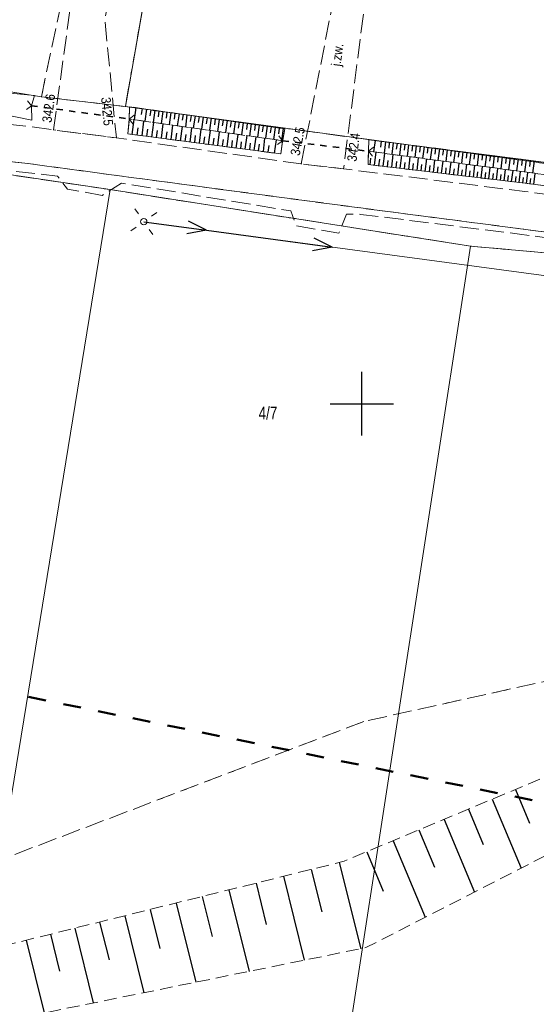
# Model space of a CAD drawing. Header units: metres. Extents: x 7523615 to 7533948, y 5492686 to 5502120.
# Tile 41 of 256: x 7529173 to 7529214, y 5498103 to 5498180. Entities that reach past the tile are written whole.
import ezdxf
from ezdxf.enums import TextEntityAlignment as Align

# ---------------------------------------------------------------- set-up
doc = ezdxf.new("R2010")
doc.units = ezdxf.units.M
for name, pattern in [('1.0_0.5', [1.5, 1, -0.5]), ('1.4_1.4', [2.8, 1.4, -1.4]), ('1.5_0.5', [2, 1.5, -0.5]), ('219-500', [0]), ('egkk-500', [2, 1.5, -0.5]), ('egug-500', [1, 0.5, -0.5]), ('otkz_500', [1, 0.5, -0.5]), ('suep_nn_500', [0])]:
    doc.linetypes.add(name, pattern=pattern)
doc.layers.get('0').update_dxf_attribs({"color": 2, "lineweight": 5})
doc.styles.get("Standard").update_dxf_attribs({"font": 'Working1250', "width": 0.75})

# ---------------------------------------------------------------- blocks, each defined once
blk = doc.blocks.new('203')
at = {"linetype": 'Continuous', "lineweight": 0}
h = blk.add_hatch(color=0, dxfattribs=at)
edge = h.paths.add_edge_path()
edge.add_arc((0, 0), 0.045, 0, 360)
blk = doc.blocks.new('SM01')
at = {"color": 0, "linetype": 'Continuous', "lineweight": 13}
for p, q in [((-0.53, 0.531), (-0.883, 0.884)), ((0.531, 0.531), (0.884, 0.884)), ((-0.53, -0.53), (-0.883, -0.883)), ((0.531, -0.53), (0.884, -0.883))]:
    blk.add_line(p, q, dxfattribs=at)
blk.add_circle((0, 0), 0.25, dxfattribs=at)
blk = doc.blocks.new('IB05')
at = {"color": 0, "linetype": 'Continuous', "lineweight": 13}
for q in [(0.354, 0.354), (0.354, -0.354)]:
    blk.add_line((0, 0), q, dxfattribs=at)
blk = doc.blocks.new('SUEP1')
at = {"color": 0, "linetype": 'Continuous'}
for p, q in [((0, 0), (5, 0)), ((5, 0), (3.5, 0.5)), ((5, 0), (3.5, -0.5)), ((5, 0), (15, 0)), ((15, 0), (13.5, 0.5)), ((15, 0), (13.5, -0.5))]:
    blk.add_line(p, q, dxfattribs=at)
blk = doc.blocks.new('PW01')
at = {"linetype": 'Continuous', "lineweight": 13}
h = blk.add_hatch(color=0, dxfattribs=at)
edge = h.paths.add_edge_path()
edge.add_arc((0, 0), 0.045, 0, 360)
blk = doc.blocks.new('RAMKA500K')
at = {"color": 0}
for p, q in [((0, 147.5), (0, 152.5)), ((400, 147.5), (400, 152.5)), ((0, 150), (2.5, 150)), ((397.5, 150), (400, 150))]:
    blk.add_line(p, q, dxfattribs=at)

msp = doc.modelspace()

# ---------------------------------------------------------------- linework, layer by layer
at = {"layer": '000 Inne (niezydentyfikowane)', "color": 7, "linetype": 'CONTINUOUS', "lineweight": 25, "flags": 128}
for points in [[(7529182.15, 5498173.36), (7529182.01, 5498172.4)], [(7529182.63, 5498173.29), (7529182.56, 5498172.81)], [(7529182.99, 5498173.24), (7529182.86, 5498172.29)], [(7529183.32, 5498173.19), (7529183.25, 5498172.72)], [(7529183.64, 5498173.15), (7529183.51, 5498172.19)], [(7529183.96, 5498173.1), (7529183.89, 5498172.63)], [(7529181.86, 5498171.24), (7529182.01, 5498172.41)], [(7529182.63, 5498171.14), (7529182.78, 5498172.3)], [(7529184.28, 5498173.06), (7529184.14, 5498172.1)], [(7529184.6, 5498173.01), (7529184.53, 5498172.54)], [(7529184.91, 5498172.97), (7529184.78, 5498172.01)], [(7529185.23, 5498172.92), (7529185.16, 5498172.45)], [(7529185.55, 5498172.88), (7529185.41, 5498171.92)], [(7529185.87, 5498172.83), (7529185.8, 5498172.36)], [(7529186.18, 5498172.79), (7529186.05, 5498171.83)], [(7529186.5, 5498172.74), (7529186.43, 5498172.27)], [(7529186.82, 5498172.7), (7529186.68, 5498171.75)], [(7529187.13, 5498172.65), (7529187.07, 5498172.18)], [(7529187.45, 5498172.61), (7529187.32, 5498171.66)], [(7529187.77, 5498172.56), (7529187.7, 5498172.09)], [(7529188.09, 5498172.52), (7529187.95, 5498171.57)], [(7529188.4, 5498172.47), (7529188.34, 5498172)], [(7529188.72, 5498172.43), (7529188.58, 5498171.48)], [(7529189.04, 5498172.38), (7529188.97, 5498171.91)], [(7529189.35, 5498172.34), (7529189.22, 5498171.39)], [(7529182.24, 5498171.19), (7529182.32, 5498171.77)], [(7529183.01, 5498171.09), (7529183.09, 5498171.66)], [(7529183.4, 5498171.04), (7529183.55, 5498172.19)], [(7529183.78, 5498170.99), (7529183.85, 5498171.56)], [(7529184.16, 5498170.94), (7529184.31, 5498172.08)], [(7529184.92, 5498170.84), (7529185.07, 5498171.97)], [(7529185.67, 5498170.74), (7529185.82, 5498171.87)], [(7529186.42, 5498170.64), (7529186.56, 5498171.76)], [(7529187.16, 5498170.55), (7529187.3, 5498171.66)], [(7529187.89, 5498170.45), (7529188.03, 5498171.55)], [(7529189.67, 5498172.29), (7529189.6, 5498171.82)], [(7529189.99, 5498172.25), (7529189.85, 5498171.3)], [(7529190.3, 5498172.2), (7529190.23, 5498171.73)], [(7529190.62, 5498172.16), (7529190.48, 5498171.21)], [(7529190.93, 5498172.11), (7529190.87, 5498171.64)], [(7529191.25, 5498172.07), (7529191.12, 5498171.12)], [(7529191.57, 5498172.02), (7529191.5, 5498171.55)], [(7529191.88, 5498171.98), (7529191.75, 5498171.03)], [(7529192.2, 5498171.93), (7529192.13, 5498171.46)], [(7529192.52, 5498171.89), (7529192.38, 5498170.94)], [(7529192.83, 5498171.84), (7529192.76, 5498171.37)], [(7529193.15, 5498171.8), (7529193.01, 5498170.85)], [(7529193.46, 5498171.75), (7529193.4, 5498171.28)], [(7529193.78, 5498171.71), (7529193.64, 5498170.76)], [(7529184.54, 5498170.89), (7529184.61, 5498171.46)], [(7529185.29, 5498170.79), (7529185.37, 5498171.35)], [(7529186.04, 5498170.69), (7529186.12, 5498171.25)], [(7529186.79, 5498170.6), (7529186.86, 5498171.15)], [(7529187.52, 5498170.5), (7529187.6, 5498171.05)], [(7529188.26, 5498170.4), (7529188.33, 5498170.95)], [(7529188.62, 5498170.36), (7529188.76, 5498171.45)], [(7529188.98, 5498170.31), (7529189.06, 5498170.85)], [(7529189.35, 5498170.26), (7529189.49, 5498171.35)], [(7529189.71, 5498170.22), (7529189.78, 5498170.76)], [(7529190.07, 5498170.17), (7529190.21, 5498171.25)], [(7529190.78, 5498170.08), (7529190.92, 5498171.15)], [(7529191.49, 5498169.98), (7529191.63, 5498171.05)], [(7529192.21, 5498169.89), (7529192.34, 5498170.95)], [(7529193.1, 5498169.77), (7529193.24, 5498170.82)], [(7529201.04, 5498170.77), (7529200.92, 5498169.87)], [(7529190.42, 5498170.12), (7529190.49, 5498170.66)], [(7529191.13, 5498170.03), (7529191.2, 5498170.56)], [(7529191.84, 5498169.94), (7529191.91, 5498170.47)], [(7529192.6, 5498169.84), (7529192.66, 5498170.37)], [(7529201.51, 5498170.71), (7529201.45, 5498170.25)], [(7529201.85, 5498170.66), (7529201.74, 5498169.76)], [(7529202.16, 5498170.62), (7529202.11, 5498170.17)], [(7529202.47, 5498170.58), (7529202.35, 5498169.68)], [(7529202.77, 5498170.54), (7529202.71, 5498170.09)], [(7529203.07, 5498170.5), (7529202.96, 5498169.6)], [(7529203.38, 5498170.47), (7529203.32, 5498170.01)], [(7529203.68, 5498170.43), (7529203.56, 5498169.52)], [(7529203.98, 5498170.39), (7529203.93, 5498169.93)], [(7529204.29, 5498170.35), (7529204.17, 5498169.43)], [(7529204.59, 5498170.31), (7529204.53, 5498169.85)], [(7529204.9, 5498170.27), (7529204.78, 5498169.35)], [(7529205.2, 5498170.23), (7529205.14, 5498169.77)], [(7529205.51, 5498170.19), (7529205.39, 5498169.27)], [(7529205.81, 5498170.15), (7529205.75, 5498169.69)], [(7529206.12, 5498170.11), (7529206, 5498169.19)], [(7529206.43, 5498170.07), (7529206.37, 5498169.61)], [(7529206.73, 5498170.03), (7529206.62, 5498169.11)], [(7529207.04, 5498169.99), (7529206.98, 5498169.53)], [(7529200.65, 5498168.85), (7529200.71, 5498169.37)], [(7529201, 5498168.81), (7529201.12, 5498169.84)], [(7529201.34, 5498168.77), (7529201.4, 5498169.28)], [(7529201.68, 5498168.73), (7529201.8, 5498169.75)], [(7529202.02, 5498168.69), (7529202.08, 5498169.2)], [(7529202.35, 5498168.65), (7529202.47, 5498169.66)], [(7529203.02, 5498168.57), (7529203.14, 5498169.57)], [(7529203.69, 5498168.49), (7529203.81, 5498169.48)], [(7529204.35, 5498168.41), (7529204.46, 5498169.4)], [(7529205, 5498168.33), (7529205.12, 5498169.31)], [(7529205.65, 5498168.25), (7529205.76, 5498169.22)], [(7529207.35, 5498169.95), (7529207.23, 5498169.03)], [(7529207.66, 5498169.91), (7529207.6, 5498169.45)], [(7529207.97, 5498169.88), (7529207.85, 5498168.95)], [(7529208.28, 5498169.84), (7529208.22, 5498169.37)], [(7529208.59, 5498169.8), (7529208.47, 5498168.87)], [(7529208.9, 5498169.76), (7529208.84, 5498169.29)], [(7529209.21, 5498169.72), (7529209.09, 5498168.78)], [(7529209.52, 5498169.68), (7529209.46, 5498169.21)], [(7529209.83, 5498169.64), (7529209.71, 5498168.7)], [(7529210.14, 5498169.6), (7529210.08, 5498169.13)], [(7529210.45, 5498169.56), (7529210.33, 5498168.62)], [(7529210.76, 5498169.52), (7529210.7, 5498169.05)], [(7529211.08, 5498169.48), (7529210.96, 5498168.53)], [(7529211.39, 5498169.43), (7529211.33, 5498168.96)], [(7529211.7, 5498169.39), (7529211.58, 5498168.45)], [(7529212.02, 5498169.35), (7529211.96, 5498168.88)], [(7529212.33, 5498169.31), (7529212.21, 5498168.37)], [(7529212.65, 5498169.27), (7529212.59, 5498168.8)], [(7529212.96, 5498169.23), (7529212.84, 5498168.29)], [(7529202.69, 5498168.61), (7529202.75, 5498169.11)], [(7529203.36, 5498168.53), (7529203.42, 5498169.03)], [(7529204.02, 5498168.45), (7529204.08, 5498168.94)], [(7529204.67, 5498168.37), (7529204.73, 5498168.86)], [(7529205.32, 5498168.29), (7529205.38, 5498168.78)], [(7529205.97, 5498168.21), (7529206.03, 5498168.7)], [(7529206.29, 5498168.18), (7529206.4, 5498169.14)], [(7529206.61, 5498168.14), (7529206.66, 5498168.62)], [(7529206.92, 5498168.1), (7529207.04, 5498169.05)], [(7529207.24, 5498168.06), (7529207.3, 5498168.54)], [(7529207.56, 5498168.03), (7529207.67, 5498168.97)], [(7529207.87, 5498167.99), (7529207.93, 5498168.46)], [(7529208.18, 5498167.95), (7529208.29, 5498168.89)], [(7529208.8, 5498167.88), (7529208.91, 5498168.81)], [(7529209.42, 5498167.8), (7529209.53, 5498168.72)], [(7529210.02, 5498167.73), (7529210.13, 5498168.64)], [(7529210.63, 5498167.66), (7529210.74, 5498168.56)], [(7529211.23, 5498167.59), (7529211.33, 5498168.48)], [(7529213.28, 5498169.19), (7529213.22, 5498168.72)], [(7529213.59, 5498169.15), (7529213.47, 5498168.2)], [(7529208.49, 5498167.91), (7529208.55, 5498168.38)], [(7529209.11, 5498167.84), (7529209.16, 5498168.3)], [(7529209.72, 5498167.77), (7529209.78, 5498168.23)], [(7529210.33, 5498167.69), (7529210.38, 5498168.15)], [(7529210.93, 5498167.62), (7529210.98, 5498168.07)], [(7529211.52, 5498167.55), (7529211.58, 5498168)], [(7529211.82, 5498167.52), (7529211.93, 5498168.41)], [(7529212.12, 5498167.48), (7529212.17, 5498167.92)], [(7529212.41, 5498167.45), (7529212.51, 5498168.33)], [(7529212.7, 5498167.41), (7529212.75, 5498167.85)], [(7529212.99, 5498167.38), (7529213.11, 5498168.25)], [(7529213.29, 5498167.34), (7529213.34, 5498167.78)], [(7529213.58, 5498167.3), (7529213.69, 5498168.17)], [(7529212.12, 5498119.55), (7529213.23, 5498116.9)], [(7529210.29, 5498118.79), (7529212.56, 5498113.35)], [(7529208.41, 5498118), (7529209.58, 5498115.21)], [(7529206.48, 5498117.2), (7529208.88, 5498111.46)], [(7529204.5, 5498116.37), (7529205.73, 5498113.43)], [(7529202.47, 5498115.52), (7529204.99, 5498109.48)], [(7529200.38, 5498114.65), (7529201.68, 5498111.55)], [(7529198.21, 5498113.81), (7529199.9, 5498107)], [(7529193.79, 5498112.71), (7529195.43, 5498106.09)], [(7529195.99, 5498113.25), (7529196.82, 5498109.9)], [(7529191.63, 5498112.17), (7529192.44, 5498108.91)], [(7529187.39, 5498111.12), (7529188.18, 5498107.95)], [(7529189.49, 5498111.64), (7529191.09, 5498105.21)], [(7529185.32, 5498110.6), (7529186.87, 5498104.36)], [(7529181.26, 5498109.6), (7529182.77, 5498103.52)], [(7529183.27, 5498110.1), (7529184.04, 5498107.02)], [(7529177.32, 5498108.62), (7529178.78, 5498102.72)], [(7529179.27, 5498109.1), (7529180.02, 5498106.11)], [(7529175.39, 5498108.14), (7529176.11, 5498105.23)], [(7529173.48, 5498107.67), (7529174.91, 5498101.93)]]:
    msp.add_lwpolyline(points, dxfattribs=at)
at = {"layer": '217-kontur klasyfikacyjny', "color": 7, "linetype": 'egkk-500', "lineweight": 18, "flags": 128}
for points in [[(7529181.31, 5498173.44), (7529188.6, 5498214.87)], [(7529174.68, 5498174.22), (7529181.28, 5498205.34)], [(7529137.52, 5498180.27), (7529174.68, 5498174.22)], [(7529174.68, 5498174.22), (7529181.31, 5498173.44)], [(7529180.12, 5498166.89), (7529135.42, 5498173.52)], [(7529181.31, 5498173.44), (7529238.67, 5498165.68)], [(7529208.57, 5498162.43), (7529180.12, 5498166.89)], [(7529237.53, 5498159.84), (7529208.57, 5498162.43)], [(7529225.4, 5498130.51), (7529200.15, 5498124.93)], [(7529200.15, 5498124.93), (7529172.3, 5498114.33)]]:
    msp.add_lwpolyline(points, dxfattribs=at)
at = {"layer": '218-kontur użytku gruntowego', "color": 7, "linetype": 'egug-500', "lineweight": 18, "flags": 128}
for points in [[(7529188.6, 5498214.87), (7529181.31, 5498173.44)], [(7529174.68, 5498174.22), (7529181.28, 5498205.34)], [(7529137.52, 5498180.27), (7529174.68, 5498174.22)], [(7529174.68, 5498174.22), (7529181.31, 5498173.44)], [(7529180.12, 5498166.89), (7529135.42, 5498173.52)], [(7529181.31, 5498173.44), (7529238.67, 5498165.68)], [(7529208.57, 5498162.43), (7529180.12, 5498166.89)], [(7529237.53, 5498159.84), (7529208.57, 5498162.43)], [(7529225.4, 5498130.51), (7529200.15, 5498124.93)], [(7529200.15, 5498124.93), (7529172.3, 5498114.33)]]:
    msp.add_lwpolyline(points, dxfattribs=at)
at = {"layer": '219-działka ewidencyjna', "color": 3, "linetype": '219-500', "lineweight": 18, "flags": 128}
for points in [[(7529188.6, 5498214.87), (7529181.31, 5498173.44)], [(7529137.52, 5498180.27), (7529174.68, 5498174.22)], [(7529181.31, 5498173.44), (7529174.68, 5498174.22)], [(7529135.42, 5498173.52), (7529180.12, 5498166.89)], [(7529181.31, 5498173.44), (7529238.67, 5498165.68)], [(7529166.24, 5498081.91), (7529180.12, 5498166.89)], [(7529180.12, 5498166.89), (7529208.57, 5498162.43)], [(7529192.64, 5498059.06), (7529208.57, 5498162.43)], [(7529208.57, 5498162.43), (7529237.53, 5498159.84)]]:
    msp.add_lwpolyline(points, dxfattribs=at)
at = {"layer": 'jezdnia', "color": 7, "linetype": '1.5_0.5', "lineweight": 18, "flags": 128}
for points in [[(7529175.63, 5498171.6), (7529176.98, 5498181.35), (7529183.37, 5498216.42), (7529184.59, 5498222.91), (7529175.4, 5498224.89), (7529176.79, 5498231.77), (7529188.54, 5498228.61), (7529186.6, 5498216.17), (7529185.56, 5498210.24), (7529179.69, 5498180.37), (7529180.6, 5498170.97)], [(7529195.19, 5498168.92), (7529198.31, 5498184.7), (7529200.57, 5498184.33), (7529198.55, 5498168.53)], [(7529785.93, 5498055.25), (7529788.19, 5498053.07), (7529784.18, 5498046.62), (7529782.41, 5498044.07), (7529778.45, 5498044.14), (7529779.89, 5498045.98), (7529778.9, 5498047.17), (7529777.4, 5498048.31), (7529776.76, 5498048.72), (7529751.34, 5498053.96), (7529724.5, 5498059.44), (7529704.79, 5498063.42), (7529694.01, 5498065.63), (7529678.42, 5498068.99), (7529662.47, 5498072.11), (7529649.53, 5498074.84), (7529638.26, 5498077.16), (7529629.79, 5498079), (7529614.86, 5498082.17), (7529602.97, 5498084.69), (7529585.62, 5498088.33), (7529565.36, 5498092.48), (7529541.14, 5498097.58), (7529516.37, 5498102.83), (7529488.83, 5498108.68), (7529477.7, 5498111.24), (7529460.7, 5498114.72), (7529450.92, 5498116.83), (7529437.26, 5498119.72), (7529432.83, 5498120.56), (7529431.2, 5498120.88), (7529408.14, 5498125.59), (7529402.5, 5498126.77), (7529396.95, 5498128), (7529379.42, 5498131.51), (7529367.63, 5498133.99), (7529361.17, 5498135.3), (7529360.24, 5498135.44), (7529349.14, 5498137.74), (7529345.54, 5498138.49), (7529341.69, 5498139.21), (7529330.62, 5498141.46), (7529317.69, 5498143.99), (7529309.41, 5498145.63), (7529299.42, 5498147.59), (7529284.3, 5498151), (7529270.76, 5498154.05), (7529259.16, 5498156.59), (7529254.28, 5498157.61), (7529244.95, 5498159.31), (7529237.55, 5498160.48), (7529212.53, 5498163.8), (7529199.9, 5498165.44), (7529181.18, 5498167.93), (7529173.38, 5498168.98), (7529169.82, 5498169.37), (7529170.24, 5498172.26), (7529173.9, 5498171.84), (7529175.63, 5498171.6), (7529180.6, 5498170.97), (7529181.38, 5498170.86), (7529195.19, 5498168.92), (7529198.55, 5498168.53), (7529212.85, 5498166.75), (7529238.1, 5498163.35), (7529245.64, 5498162.21), (7529254.52, 5498160.63), (7529259.9, 5498159.49), (7529271.2, 5498156.77), (7529274.65, 5498155.99), (7529281.24, 5498154.48), (7529284.2, 5498153.83), (7529288.55, 5498152.9), (7529299.94, 5498150.46), (7529309.81, 5498148.54), (7529318.07, 5498146.89), (7529330.27, 5498144.53), (7529342.75, 5498142.03), (7529346.11, 5498141.34), (7529370.61, 5498136.35), (7529375.61, 5498135.32), (7529396.72, 5498131.05), (7529402.52, 5498129.86), (7529431.72, 5498123.7), (7529433.67, 5498123.37), (7529438.96, 5498122.4), (7529441.55, 5498121.71), (7529452.14, 5498119.48), (7529461.2, 5498117.64), (7529477.86, 5498114.14), (7529489.67, 5498111.54), (7529517, 5498105.72), (7529541.56, 5498100.49), (7529565.95, 5498095.38), (7529586.13, 5498091.19), (7529602.72, 5498087.74), (7529615.55, 5498085.04), (7529630.32, 5498081.91), (7529650.19, 5498077.71), (7529663.1, 5498075), (7529679.11, 5498071.67), (7529695.33, 5498068.38), (7529705.49, 5498066.35), (7529725.14, 5498062.37), (7529752.25, 5498056.83), (7529778.27, 5498051.95), (7529780.14, 5498051.92), (7529782.01, 5498052.16), (7529783.73, 5498053.07), (7529784.73, 5498053.81)], [(7529361.3, 5498134.67), (7529360.08, 5498134.98), (7529348.98, 5498137.22), (7529341.51, 5498138.82), (7529317.53, 5498143.47), (7529299.29, 5498147.1), (7529280.4, 5498151.21), (7529273.7, 5498152.71), (7529268.16, 5498154.05), (7529258.91, 5498156.1), (7529258.38, 5498155.37), (7529254.08, 5498156.27), (7529254.12, 5498156.91), (7529244.83, 5498158.93), (7529237.48, 5498160.08), (7529212.44, 5498163.38), (7529199.89, 5498164.94), (7529198.79, 5498164.95), (7529198.17, 5498163.46), (7529194.83, 5498164.03), (7529194.37, 5498165.21), (7529181.01, 5498167.41), (7529179.49, 5498166.43), (7529176.74, 5498166.93), (7529175.95, 5498167.96), (7529169.72, 5498168.63), (7529169.82, 5498169.37), (7529173.38, 5498168.98), (7529181.18, 5498167.93), (7529199.9, 5498165.44), (7529212.53, 5498163.8), (7529237.55, 5498160.48), (7529244.95, 5498159.31), (7529254.28, 5498157.61), (7529259.16, 5498156.59), (7529270.76, 5498154.05), (7529284.3, 5498151), (7529299.42, 5498147.59), (7529309.41, 5498145.63), (7529317.69, 5498143.99), (7529330.62, 5498141.46), (7529341.69, 5498139.21), (7529345.54, 5498138.49), (7529349.14, 5498137.74), (7529360.24, 5498135.44), (7529361.17, 5498135.3)]]:
    msp.add_lwpolyline(points, close=True, dxfattribs=at)
at = {"layer": 'przepust', "color": 7, "linetype": 'otkz_500', "lineweight": 35, "flags": 128}
for points in [[(7529173.89, 5498173.51), (7529181.62, 5498172.46)], [(7529193.73, 5498170.75), (7529200.51, 5498169.92)]]:
    msp.add_lwpolyline(points, dxfattribs=at)
at = {"layer": 'przewód elektroenergetyczny niskiego napięcia', "color": 1, "linetype": 'suep_nn_500', "lineweight": 18, "flags": 128}
msp.add_lwpolyline([(7529182.77, 5498164.36), (7529228.86, 5498158.16)], dxfattribs=at)
at = {"layer": 'rów przydrożny (poligon)', "color": 7, "linetype": 'CONTINUOUS', "lineweight": 18, "flags": 128}
for points in [[(7529170.55, 5498174.66), (7529174.13, 5498174.31), (7529173.89, 5498173.51), (7529173.93, 5498172.37), (7529170.3, 5498173.1)], [(7529193.91, 5498171.69), (7529193.73, 5498170.75), (7529193.6, 5498169.71), (7529181.52, 5498171.28), (7529181.62, 5498172.46), (7529181.65, 5498173.43)], [(7529268.58, 5498158.27), (7529260.04, 5498160.03), (7529254.71, 5498161.15), (7529245.76, 5498162.78), (7529238.25, 5498164.15), (7529212.88, 5498167.39), (7529200.48, 5498168.87), (7529200.51, 5498169.92), (7529200.54, 5498170.83), (7529213.14, 5498169.21), (7529238.41, 5498165.83), (7529246.11, 5498164.63), (7529254.73, 5498163.03), (7529260.31, 5498161.79), (7529268.82, 5498160.02), (7529268.63, 5498159.35)]]:
    msp.add_lwpolyline(points, close=True, dxfattribs=at)
at = {"layer": 'skarpa nieumocniona', "color": 7, "linetype": '1.0_0.5', "lineweight": 18, "flags": 128}
for points in [[(7529193.73, 5498170.75), (7529181.62, 5498172.46), (7529181.65, 5498173.43), (7529193.91, 5498171.69)], [(7529193.73, 5498170.75), (7529181.62, 5498172.46), (7529181.65, 5498173.43), (7529193.91, 5498171.69)], [(7529181.52, 5498171.28), (7529181.62, 5498172.46), (7529193.73, 5498170.75), (7529193.6, 5498169.71)], [(7529181.52, 5498171.28), (7529181.62, 5498172.46), (7529193.73, 5498170.75), (7529193.6, 5498169.71)], [(7529268.63, 5498159.35), (7529260.1, 5498161.05), (7529254.74, 5498162.08), (7529245.84, 5498163.78), (7529238.32, 5498164.96), (7529213.03, 5498168.26), (7529200.51, 5498169.92), (7529200.54, 5498170.83), (7529213.14, 5498169.21), (7529238.41, 5498165.83), (7529246.11, 5498164.63), (7529254.73, 5498163.03), (7529260.31, 5498161.79), (7529268.82, 5498160.02)], [(7529268.63, 5498159.35), (7529260.1, 5498161.05), (7529254.74, 5498162.08), (7529245.84, 5498163.78), (7529238.32, 5498164.96), (7529213.03, 5498168.26), (7529200.51, 5498169.92), (7529200.54, 5498170.83), (7529213.14, 5498169.21), (7529238.41, 5498165.83), (7529246.11, 5498164.63), (7529254.73, 5498163.03), (7529260.31, 5498161.79), (7529268.82, 5498160.02)], [(7529200.51, 5498169.92), (7529213.03, 5498168.26), (7529238.32, 5498164.96), (7529245.84, 5498163.78), (7529254.74, 5498162.08), (7529260.1, 5498161.05), (7529268.63, 5498159.35), (7529268.58, 5498158.27), (7529260.04, 5498160.03), (7529254.71, 5498161.15), (7529245.76, 5498162.78), (7529238.25, 5498164.15), (7529212.88, 5498167.39), (7529200.48, 5498168.87)], [(7529200.51, 5498169.92), (7529213.03, 5498168.26), (7529238.32, 5498164.96), (7529245.84, 5498163.78), (7529254.74, 5498162.08), (7529260.1, 5498161.05), (7529268.63, 5498159.35), (7529268.58, 5498158.27), (7529260.04, 5498160.03), (7529254.71, 5498161.15), (7529245.76, 5498162.78), (7529238.25, 5498164.15), (7529212.88, 5498167.39), (7529200.48, 5498168.87)], [(7529312.15, 5498072.14), (7529293.59, 5498061.38), (7529273.45, 5498075.48), (7529265.94, 5498085.5), (7529272.23, 5498104.98), (7529272.35, 5498107.93), (7529269.6, 5498112.57), (7529238.52, 5498126.63), (7529200.31, 5498107.08), (7529164.88, 5498099.9), (7529152.57, 5498098.44), (7529148.5, 5498093.33), (7529139.88, 5498078.15), (7529145.96, 5498097.37), (7529150.53, 5498103.89), (7529165.08, 5498105.58), (7529198.59, 5498113.9), (7529234.33, 5498128.84), (7529237.78, 5498130.32), (7529242.22, 5498133.14), (7529275.29, 5498115.86), (7529276.98, 5498110.28), (7529276.94, 5498105.08), (7529269.48, 5498086.13), (7529275.06, 5498078.69), (7529283.57, 5498073.76), (7529292.17, 5498068.08), (7529297.4, 5498070.84)], [(7529312.15, 5498072.14), (7529293.59, 5498061.38), (7529273.45, 5498075.48), (7529265.94, 5498085.5), (7529272.23, 5498104.98), (7529272.35, 5498107.93), (7529269.6, 5498112.57), (7529238.52, 5498126.63), (7529200.31, 5498107.08), (7529164.88, 5498099.9), (7529152.57, 5498098.44), (7529148.5, 5498093.33), (7529139.88, 5498078.15), (7529145.96, 5498097.37), (7529150.53, 5498103.89), (7529165.08, 5498105.58), (7529198.59, 5498113.9), (7529234.33, 5498128.84), (7529237.78, 5498130.32), (7529242.22, 5498133.14), (7529275.29, 5498115.86), (7529276.98, 5498110.28), (7529276.94, 5498105.08), (7529269.48, 5498086.13), (7529275.06, 5498078.69), (7529283.57, 5498073.76), (7529292.17, 5498068.08), (7529297.4, 5498070.84)]]:
    msp.add_lwpolyline(points, close=True, dxfattribs=at)
at = {"layer": 'Zakres', "color": 5, "linetype": '1.4_1.4', "lineweight": 50, "flags": 128}
msp.add_lwpolyline([(7531743.27, 5499246.67), (7531674.19, 5499075.04), (7531617.162, 5499130.015), (7531497.218, 5499019.596), (7531360.693, 5498909.882), (7531137.385, 5498723.263), (7530837.96, 5498471.05), (7530827.293, 5498468.557), (7530555.83, 5498209.93), (7530490.214, 5498246.484), (7530415.425, 5498175.928), (7530370.975, 5498140.65), (7530313.12, 5498105.373), (7530175.536, 5498113.134), (7530201.642, 5498273.295), (7530135.32, 5498299.4), (7530095.809, 5498250.012), (7529934.942, 5498278.939), (7529886.553, 5498254.598), (7529886.964, 5498227.434), (7529861.564, 5498166.05), (7529795.242, 5498157.584), (7529752.203, 5498064.45), (7529512.785, 5498134.242), (7529497.697, 5498245.624), (7529418.476, 5498260.595), (7529163.77, 5498290.228), (7529123.554, 5498137.123), (7529361.326, 5498088.439), (7529468.57, 5498017.178), (7529499.62, 5497998.73), (7529568.053, 5497998.128), (7529612.503, 5497967.789), (7529759.259, 5497962.851), (7529731.037, 5497742.012), (7529837.62, 5497773.434), (7529926.26, 5498000.98), (7530249.502, 5497965.967), (7530399.55, 5498036.463), (7530504.325, 5498041.167), (7530550.186, 5498000.245), (7530485.275, 5497939.567), (7530567.12, 5497896.528), (7530578.585, 5497865.954), (7530414.955, 5497723.667), (7530456.347, 5497670.633), (7530620.036, 5497828.677), (7530672.247, 5497834.44), (7530708.231, 5497874.656), (7530802.893, 5497949.739), (7531291.019, 5497844.846), (7531633.86, 5497783.346), (7531723.76, 5497752.948), (7531716.74, 5497689.82), (7531638.86, 5497701.8), (7531607.99, 5497651.877), (7531593.173, 5497646.233), (7531554.368, 5497551.688), (7531542.197, 5497533.109), (7531433.365, 5497444.091), (7531365.279, 5497382.708), (7531307.012, 5497340.61), (7531265.619, 5497313.74), (7531154.142, 5497225.545), (7531069.475, 5497140.173), (7531095.58, 5497066.795), (7531227.52, 5497061.86), (7531269.853, 5497013.879), (7531267.74, 5496900.28), (7531245.86, 5496824.79), (7531285.37, 5496797.98), (7531257.86, 5496726.01), (7531235.28, 5496726.72), (7531225.4, 5496699.91), (7531197.11, 5496699.88), (7531185.19, 5496624.41), (7531253.801, 5496571.672), (7531243.218, 5496477.481), (7531256.45, 5496456.49), (7531351.7, 5496436.03), (7531399.67, 5496549.62), (7531437.77, 5496640.64), (7531396.85, 5496663.92), (7531455.59, 5496799.214), (7531464.057, 5496818.264), (7531468.643, 5496848.955), (7531480.284, 5496877.178), (7531555.07, 5497002.95), (7531557.66, 5497022.169), (7531504.626, 5497031.871), (7531386.27, 5497072.44), (7531447.65, 5497179.68), (7531472.876, 5497186.563), (7531542.726, 5497165.75), (7531534.965, 5497117.772), (7531587.882, 5497105.777), (7531625.629, 5497206.319), (7531717.203, 5497165.383), (7531739.282, 5497219.078), (7531634.801, 5497264.88), (7531650.323, 5497306.508), (7531689.66, 5497342.67), (7531724.67, 5497377.51), (7531750.159, 5497383.413), (7531790.729, 5497415.163), (7531807.49, 5497435.8), (7531857.051, 5497525.936), (7531880.16, 5497531.76), (7531912.79, 5497579.205), (7531951.42, 5497582.56), (7531983.17, 5497634.77), (7532010.156, 5497686.449), (7532022.445, 5497715.671), (7532045.96, 5497826.68), (7532028.32, 5497890.18), (7532058.84, 5497978.726), (7532130.806, 5498096.73), (7532169.259, 5498228.668), (7532173.67, 5498272.59), (7532173.45, 5498329.02), (7532174.198, 5498362.371), (7532178.843, 5498457.798), (7532136.745, 5498585.562), (7532124.809, 5498799.345), (7532152.62, 5498813.574), (7532125.691, 5499032.472), (7532124.985, 5499095.267), (7532200.95, 5499066.75), (7532264.333, 5499123.018), (7532116.225, 5499183.814), (7531993.341, 5499227.793), (7531913.613, 5499254.722), (7531816.599, 5499290.941), (7531739.752, 5499297.761), (7531571.83, 5499328.1), (7531549.252, 5499297.761), (7531536.552, 5499281.533), (7531425.075, 5499226.5), (7531439.186, 5499201.805), (7531552.78, 5499254.722), (7531607.813, 5499273.772), (7531677.126, 5499271.215)], close=True, dxfattribs=at)

# ---------------------------------------------------------------- block references
at = {"layer": '203-punkt graniczny', "color": 3, "linetype": 'CONTINUOUS', "lineweight": 18}
for p in [(7529174.68, 5498174.22), (7529181.31, 5498173.44), (7529180.12, 5498166.89), (7529208.57, 5498162.43)]:
    msp.add_blockref('203', p, dxfattribs=at)
at = {"layer": 'latarnia', "color": 7, "linetype": 'CONTINUOUS', "lineweight": 18, "rotation": -10.024}
msp.add_blockref('SM01', (7529182.77, 5498164.36), dxfattribs=at)
at = {"layer": 'pikieta naturalna', "color": 7, "linetype": 'CONTINUOUS', "lineweight": 13}
for p in [(7529175.63, 5498171.6), (7529180.6, 5498170.97), (7529195.19, 5498168.92), (7529198.55, 5498168.53)]:
    msp.add_blockref('PW01', p, dxfattribs=at)
at = {"layer": 'przepust', "color": 7, "linetype": 'CONTINUOUS', "lineweight": 35}
for p, rotation in [((7529173.89, 5498173.51), 532.265), ((7529181.62, 5498172.46), 352.265), ((7529193.73, 5498170.75), 533.021), ((7529200.51, 5498169.92), 353.021)]:
    msp.add_blockref('IB05', p, dxfattribs=dict(at, rotation=rotation))
at = {"layer": 'przewód elektroenergetyczny niskiego napięcia', "color": 1, "linetype": 'CONTINUOUS', "lineweight": 18, "rotation": 352.339}
msp.add_blockref('SUEP1', (7529182.77, 5498164.36), dxfattribs=at)
at = {"layer": 'Wstawianie ramki sekcyjnej z opisem', "color": 7, "linetype": 'CONTINUOUS', "lineweight": 13}
for p in [(7528800, 5498000), (7529200, 5498000)]:
    msp.add_blockref('RAMKA500K', p, dxfattribs=at)

# ---------------------------------------------------------------- texts
at = {"layer": '211-numer działki ewidencyjnej', "color": 3, "linetype": 'CONTINUOUS', "lineweight": 18, "width": 0.79}
msp.add_text('4/7', height=1, dxfattribs=at).set_placement((7529191.84, 5498149.76), align=Align.TOP_LEFT)
at = {"layer": 'jezdnia-Atr17', "color": 7, "width": 0.9}
msp.add_text('j.zw.', height=0.75, rotation=82.714, dxfattribs=at).set_placement((7529198.31, 5498176.59))
at = {"layer": 'pikieta naturalna-Atr2', "color": 7, "width": 0.9}
for s, rotation, p in [('342.6', 82.117, (7529175.47, 5498172.14)), ('342.5', -84.471, (7529179.39, 5498174.15)), ('342.5', 78.816, (7529195.07, 5498169.52)), ('342.4', 82.714, (7529199.56, 5498169.07))]:
    msp.add_text(s, height=0.75, rotation=rotation, dxfattribs=at).set_placement(p)

doc.saveas('drawing.dxf')
